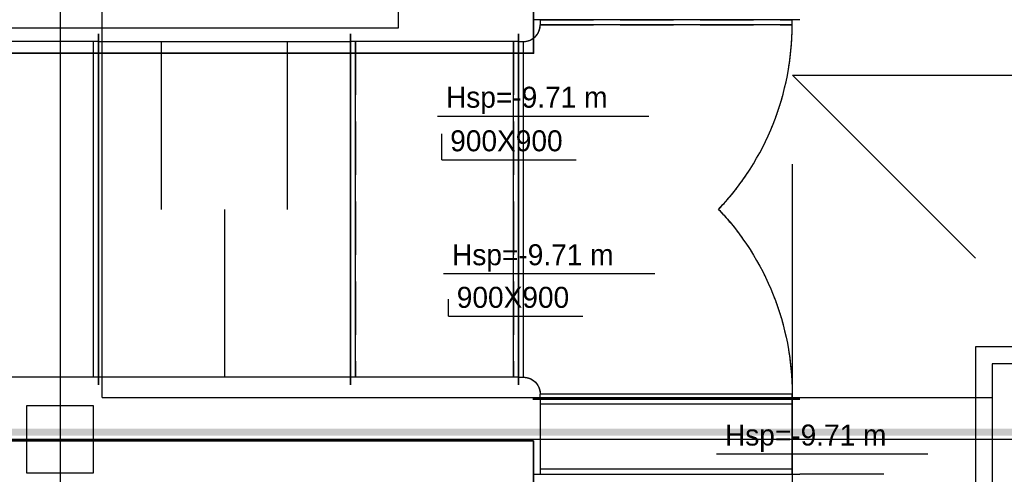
# Model space of a CAD drawing. Header units: centimetres. Extents: x -156440 to 298236, y -263599 to 81430.
# Tile 108 of 170: x 145784 to 151646, y -109440 to -106732. Entities that reach past the tile are written whole.
import ezdxf

# ---------------------------------------------------------------- set-up
doc = ezdxf.new("R2010")
doc.units = ezdxf.units.CM
doc.header["$LTSCALE"] = 50
doc.header["$PDMODE"] = 35
doc.header["$PDSIZE"] = 0.1
for name, pattern in [('01-101 Went PP Poziom -2$0$DASHDOT2', [12.7, 6.35, -3.175, 0, -3.175]), ('01-101 Went PP Poziom -2$0$Przekrój 3a-3a$0$HIDDEN', [9.525, 6.35, -3.175]), ('Kondygnacja -2$0$HIDDEN2', [4.7625, 3.175, -1.5875]), ('Osie rzutów$0$DASHDOT2', [12.7, 6.35, -3.175, 0, -3.175])]:
    doc.linetypes.add(name, pattern=pattern)
doc.layers.get('0').update_dxf_attribs({"color": 8})
doc.layers.get('DEFPOINTS').update_dxf_attribs({"color": 8})
for name, color, linetype in [('01-101 Went PP Poziom -2$0$L_linie przekrojowe', 213, 'Continuous'), ('01-101 Went PP Poziom -2$0$L_Nawiew', 3, 'Continuous'), ('01-101 Went PP Poziom -2$0$L_wymiary', 2, 'Continuous'), ('01-101 Went PP Poziom -2$0$L_Wywiew', 6, 'Continuous'), ('bgde-tekst', 7, 'Continuous'), ('bgde_centrale wentylacyjne', 3, 'Continuous'), ('Kondygnacja -2$0$ARCH_FUNDAMENTY_IST', 8, 'Continuous'), ('Kondygnacja -2$0$ARCH_KONSTR_POWYŻEJ RZUTU_IST', 8, 'Kondygnacja -2$0$HIDDEN2'), ('Kondygnacja -2$0$ARCH_ŻELBET_IST', 9, 'Continuous'), ('Osie rzutów$0$ARCH_INFO_OSIE_IST', 8, 'Osie rzutów$0$DASHDOT2')]:
    doc.layers.add(name, color=color, linetype=linetype)
doc.layers.add('01-101 Went PP Poziom -2$0$L_niedruk', color=6, linetype='Continuous', lineweight=13, plot=False)
for name, color, linetype, lineweight in [('bgde_fundamenty pod urządzenia', 7, 'Continuous', 35), ('Kondygnacja -2$0$_SP KORYTA', 8, 'Continuous', 25), ('Kondygnacja -2$0$ARCH_INFO_WYMIARY', 8, 'Continuous', 9)]:
    doc.layers.add(name, color=color, linetype=linetype, lineweight=lineweight)
doc.styles.add('Kondygnacja -2$0$Romans', font='Romans.shx', dxfattribs={"width": 0.7})
doc.dimstyles.new('Kondygnacja -2$0$Wymiary 1-100', dxfattribs={"dimtxt": 12, "dimasz": 10, "dimexe": 5, "dimexo": 0, "dimgap": 4, "dimtad": 1, "dimrnd": 0.5, "dimzin": 12, "dimdsep": 46, "dimtxsty": 'Kondygnacja -2$0$Romans', "dimblk": 'Kondygnacja -2$0$_Oblique', "dimcen": 10, "dimdle": 10, "dimclrt": 55, "dimazin": 0, "dimtfac": 1, "dimtmove": 1, "dimatfit": 3, "dimfxl": 0, "dimtolj": 1, "dimtzin": 0, "dimarcsym": 0})

# ---------------------------------------------------------------- blocks, each defined once
blk = doc.blocks.new('Osie rzutów')
at = {"layer": 'Osie rzutów$0$ARCH_INFO_OSIE_IST', "ltscale": 10}
for p, q in [((6860, 12510), (6860, 4623.26)), ((4436.04, 11000), (13655, 11000))]:
    blk.add_line(p, q, dxfattribs=at)
blk = doc.blocks.new('Kondygnacja -2$0$_Oblique')
at = {"color": 0, "linetype": 'ByBlock', "lineweight": -2}
blk.add_line((-0.5, -0.5), (0.5, 0.5), dxfattribs=at)
blk = doc.blocks.new('*D257')
at = {"layer": 'DEFPOINTS', "color": 0}
for p in [(153784.2, 8869), (153784.2, -130294.6), (150079.2, -130541.8)]:
    blk.add_point(p, dxfattribs=at)
at = {"layer": 'Kondygnacja -2$0$ARCH_INFO_WYMIARY', "color": 0, "lineweight": -2}
for p, q in [((150069.2, -130294.6), (153794.2, -130294.6)), ((150079.2, -130302.6), (150079.2, -130289.6)), ((153784.2, -130286.6), (153784.2, -130299.6))]:
    blk.add_line(p, q, dxfattribs=at)
at = {"layer": 'Kondygnacja -2$0$ARCH_INFO_WYMIARY', "color": 0, "lineweight": -2, "xscale": 10, "yscale": 10, "zscale": 10, "rotation": 180}
blk.add_blockref('Kondygnacja -2$0$_Oblique', (150079.2, -130294.6), dxfattribs=at)
at = {"layer": 'Kondygnacja -2$0$ARCH_INFO_WYMIARY', "color": 0, "lineweight": -2, "xscale": 10, "yscale": 10, "zscale": 10}
blk.add_blockref('Kondygnacja -2$0$_Oblique', (153784.2, -130294.6), dxfattribs=at)
at = {"layer": 'Kondygnacja -2$0$ARCH_INFO_WYMIARY', "color": 55, "insert": (151931.7, -130284.6), "char_height": 12, "attachment_point": 5, "style": 'Kondygnacja -2$0$Romans'}
blk.add_mtext('\\A1;3705', dxfattribs=at)
blk = doc.blocks.new('Kondygnacja -2$0$konstukcja stropu -2')
at = {"layer": 'Kondygnacja -2$0$ARCH_KONSTR_POWYŻEJ RZUTU_IST', "ltscale": 10}
for q in [(6885, 11575), (7415, 11025)]:
    blk.add_line((6885, 11025), q, dxfattribs=at)
blk = doc.blocks.new('*U377')
at = {"layer": '01-101 Went PP Poziom -2$0$L_Nawiew', "linetype": '01-101 Went PP Poziom -2$0$Przekrój 3a-3a$0$HIDDEN', "lineweight": -3}
for p, q in [((-1130, -685), (-1130, 815)), ((-1100, 815), (-1130, 815)), ((-1100, -685), (-1100, 815)), ((1100, 815), (1100, -685)), ((1130, 815), (1100, 815)), ((1130, 815), (1130, -685)), ((-1130, -685), (-1100, -685)), ((1130, -685), (1100, -685)), ((0, -785), (-1000, -785)), ((-1000, -815), (-1000, -785)), ((1000, -815), (-1000, -815)), ((1000, -785), (0, -785)), ((1000, -815), (1000, -785))]:
    blk.add_line(p, q, dxfattribs=at)
for major_axis, end_param in [((-1161.9, 1100), -0.812756), ((-1161.9, 1100), -0.812756), ((0, 100), 0), ((0, 100), 0)]:
    blk.add_ellipse((-1100, -785), major_axis=major_axis, ratio=1, start_param=-1.570796, end_param=end_param, dxfattribs=at)
at = {"layer": '01-101 Went PP Poziom -2$0$L_Nawiew', "linetype": '01-101 Went PP Poziom -2$0$Przekrój 3a-3a$0$HIDDEN', "lineweight": -3, "extrusion": (-2.01948e-28, 2.46519e-32, -1)}
for major_axis, end_param in [((1161.9, 1100), -0.812756), ((1161.9, 1100), -0.812756), ((0, 100), 0), ((0, 100), 0)]:
    blk.add_ellipse((1100, -785), major_axis=major_axis, ratio=1, start_param=-1.570796, end_param=end_param, dxfattribs=at)
at = {"layer": '01-101 Went PP Poziom -2$0$L_niedruk', "linetype": 'Continuous', "lineweight": -3}
for p, q in [((1045, -815), (-1045, -815)), ((1045, -815), (-1045, -815)), ((-1045, -815), (-1045, -815)), ((-1000, -815), (1000, -815)), ((-1000, -815), (-1000, -815)), ((1000, -815), (-1000, -815)), ((1000, -815), (-1000, -815)), ((-1000, -815), (1000, -815)), ((-1000, -815), (-1000, -815)), ((1000, -815), (1000, -815)), ((1000, -815), (1000, -815)), ((1045, -815), (1045, -815))]:
    blk.add_line(p, q, dxfattribs=at)
blk = doc.blocks.new('*U376')
at = {"layer": '01-101 Went PP Poziom -2$0$L_Nawiew', "linetype": '01-101 Went PP Poziom -2$0$Przekrój 3a-3a$0$HIDDEN', "lineweight": -3}
for p, q in [((-224, -750), (-224, 750)), ((224, 750), (-224, 750)), ((224, -750), (224, 750)), ((-224, -750), (224, -750))]:
    blk.add_line(p, q, dxfattribs=at)
blk = doc.blocks.new('*U375')
at = {"linetype": 'Continuous', "lineweight": -2}
for p, q in [((-750, 1045), (-750, 1045)), ((750, 1045), (750, 1045))]:
    blk.add_line(p, q, dxfattribs=at)
at = {"color": 0, "linetype": 'ByBlock', "lineweight": -2}
blk.add_line((750, 1000), (-750, 1000), dxfattribs=at)
at = {"linetype": 'Continuous', "lineweight": -3}
for p, q in [((-375, 1000), (-375, 1000)), ((375, 1000), (375, 1000))]:
    blk.add_line(p, q, dxfattribs=at)
at = {"layer": '01-101 Went PP Poziom -2$0$L_Nawiew', "linetype": '01-101 Went PP Poziom -2$0$Przekrój 3a-3a$0$HIDDEN', "lineweight": -3}
for p, q in [((-750, 1000), (-750, -1000)), ((750, 1000), (750, -1000)), ((-750, -1000), (750, -1000))]:
    blk.add_line(p, q, dxfattribs=at)
blk = doc.blocks.new('*U374')
at = {"linetype": 'Continuous', "lineweight": -2}
for p, q in [((-3222, 1000), (-3222, 1045)), ((-3222, 1000), (-3222, 1000)), ((-3222, -1045), (-3222, -1000))]:
    blk.add_line(p, q, dxfattribs=at)
at = {"color": 0, "linetype": 'ByBlock', "lineweight": -2}
blk.add_line((-3222, 1000), (3222, 1000), dxfattribs=at)
at = {"linetype": 'Continuous', "lineweight": -3}
blk.add_line((-3192, 1000), (-3192, 1000), dxfattribs=at)
at = {"layer": '01-101 Went PP Poziom -2$0$L_Nawiew', "linetype": '01-101 Went PP Poziom -2$0$Przekrój 3a-3a$0$HIDDEN', "lineweight": -3}
for p, q in [((-3222, 1000), (-3222, -1000)), ((-3222, -1000), (3222, -1000))]:
    blk.add_line(p, q, dxfattribs=at)
blk = doc.blocks.new('*U373')
at = {"color": 0, "linetype": 'ByBlock', "lineweight": -2}
for p, q in [((-500, 1000), (-470, 1000)), ((-470, 1000), (470, 1000)), ((470, 1000), (500, 1000))]:
    blk.add_line(p, q, dxfattribs=at)
at = {"linetype": 'Continuous', "lineweight": -3}
for p, q in [((-470, 1000), (-470, 1000)), ((470, 1000), (470, 1000))]:
    blk.add_line(p, q, dxfattribs=at)
at = {"linetype": 'Continuous', "lineweight": -2}
blk.add_line((500, 1045), (500, 1045), dxfattribs=at)
at = {"layer": '01-101 Went PP Poziom -2$0$L_Nawiew', "linetype": '01-101 Went PP Poziom -2$0$Przekrój 3a-3a$0$HIDDEN', "lineweight": -3}
for p, q in [((-500, 1000), (-500, -1000)), ((-470, 1000), (-470, -1000)), ((470, 1000), (470, -1000)), ((500, 1000), (500, -1000)), ((-500, -1000), (-470, -1000)), ((-470, -1000), (470, -1000)), ((470, -1000), (500, -1000))]:
    blk.add_line(p, q, dxfattribs=at)
at = {"layer": '01-101 Went PP Poziom -2$0$L_niedruk', "linetype": 'Continuous', "lineweight": -3}
for p, q in [((-500, -1045), (-500, 1045)), ((-500, -1045), (-500, 1045)), ((-500, 1045), (-500, 1045)), ((-500, 1000), (-500, -1000)), ((-500, 1000), (-500, 1000)), ((-500, -1000), (-500, 1000)), ((-500, -1000), (-500, 1000)), ((-500, 1000), (-500, -1000)), ((-500, 1000), (-500, 1000)), ((-500, -1000), (-500, -1000)), ((-500, -1000), (-500, -1000)), ((-500, -1045), (-500, -1045))]:
    blk.add_line(p, q, dxfattribs=at)
blk = doc.blocks.new('*U372')
at = {"linetype": 'Continuous', "lineweight": -2}
for p, q in [((-750, 1000), (-750, 1045)), ((-750, -1000), (-750, 1000)), ((750, 1045), (750, 1000)), ((750, 1000), (750, -1000)), ((-750, -1045), (-750, -1000)), ((750, -1000), (750, -1045))]:
    blk.add_line(p, q, dxfattribs=at)
at = {"color": 0, "linetype": 'ByBlock', "lineweight": -2}
for p, q in [((750, 1000), (-750, 1000)), ((-750, -1000), (750, -1000))]:
    blk.add_line(p, q, dxfattribs=at)
at = {"linetype": 'Continuous', "lineweight": -3}
for p, q in [((-375, 0), (-375, 1000)), ((375, 0), (375, 1000)), ((0, 0), (0, -1000))]:
    blk.add_line(p, q, dxfattribs=at)
blk = doc.blocks.new('*U371')
at = {"linetype": 'Continuous', "lineweight": -2}
for p, q in [((-3222.5, 1000), (-3222.5, 1045)), ((-3222.5, -1000), (-3222.5, 1000)), ((-3222.5, -1045), (-3222.5, -1000))]:
    blk.add_line(p, q, dxfattribs=at)
at = {"color": 0, "linetype": 'ByBlock', "lineweight": -2}
for p, q in [((-3222.5, 1000), (3222.5, 1000)), ((-3222.5, -1000), (3222.5, -1000))]:
    blk.add_line(p, q, dxfattribs=at)
at = {"linetype": 'Continuous', "lineweight": -3}
blk.add_line((-3192.5, -1000), (-3192.5, 1000), dxfattribs=at)
blk = doc.blocks.new('*U370')
at = {"color": 0, "linetype": 'ByBlock', "lineweight": -2}
for p, q in [((-500, 1000), (-470, 1000)), ((-470, 1000), (470, 1000)), ((470, 1000), (500, 1000)), ((-500, -1000), (-470, -1000)), ((-470, -1000), (470, -1000)), ((470, -1000), (500, -1000))]:
    blk.add_line(p, q, dxfattribs=at)
at = {"linetype": 'Continuous', "lineweight": -3}
for p, q in [((-470, -1000), (-470, 1000)), ((470, -1000), (470, 1000))]:
    blk.add_line(p, q, dxfattribs=at)
at = {"linetype": 'Continuous', "lineweight": -2}
for p, q in [((500, 1045), (500, 1000)), ((500, 1000), (500, -1000)), ((-500, -1045), (-500, -1045)), ((500, -1000), (500, -1045))]:
    blk.add_line(p, q, dxfattribs=at)
at = {"layer": '01-101 Went PP Poziom -2$0$L_niedruk', "linetype": 'Continuous', "lineweight": -3}
for p, q in [((-500, 1045), (-500, 1045)), ((-500, -1045), (-500, 1045)), ((-500, 1045), (-500, -1045)), ((-500, -1000), (-500, 1000)), ((-500, 1000), (-500, -1000)), ((-500, 1000), (-500, 1000)), ((-500, 1000), (-500, -1000)), ((-500, 1000), (-500, 1000)), ((-500, -1000), (-500, 1000)), ((-500, -1000), (-500, -1000)), ((-500, -1000), (-500, -1000)), ((-500, -1045), (-500, -1045))]:
    blk.add_line(p, q, dxfattribs=at)
at = {"layer": '01-101 Went PP Poziom -2$0$L_Wywiew', "linetype": '01-101 Went PP Poziom -2$0$Przekrój 3a-3a$0$HIDDEN', "lineweight": -3}
blk.add_line((-500, 1000), (-500, -1000), dxfattribs=at)
blk = doc.blocks.new('*U342')
at = {"linetype": 'Continuous', "lineweight": -2}
for p, q in [((-1130, 860), (-1130, 815)), ((1130, 815), (1130, 860)), ((-1130, 815), (-1130, -685)), ((1130, -685), (1130, 815)), ((-1130, -685), (-1130, -730)), ((1130, -730), (1130, -685)), ((-1045, -815), (-1000, -815)), ((-1000, -815), (1000, -815)), ((1000, -815), (1045, -815))]:
    blk.add_line(p, q, dxfattribs=at)
at = {"color": 0, "linetype": 'ByBlock', "lineweight": -2}
for p, q in [((-1100, 815), (-1130, 815)), ((1130, 815), (1100, 815)), ((-1130, -685), (-1100, -685)), ((1130, -685), (1100, -685)), ((-1000, -815), (-1000, -785)), ((1000, -815), (1000, -785))]:
    blk.add_line(p, q, dxfattribs=at)
at = {"linetype": 'Continuous', "lineweight": -3}
for p, q in [((-1100, 815), (-1100, -685)), ((1100, 815), (1100, -685)), ((0, -785), (-1000, -785)), ((1000, -785), (0, -785))]:
    blk.add_line(p, q, dxfattribs=at)
at = {"color": 0, "linetype": 'ByBlock', "lineweight": -2}
for major_axis, end_param in [((-1161.9, 1100), -0.812756), ((-1161.9, 1100), -0.812756), ((0, 100), 0), ((0, 100), 0)]:
    blk.add_ellipse((-1100, -785), major_axis=major_axis, ratio=1, start_param=-1.570796, end_param=end_param, dxfattribs=at)
at = {"color": 0, "linetype": 'ByBlock', "lineweight": -2, "extrusion": (-2.01948e-28, 2.46519e-32, -1)}
for major_axis, end_param in [((1161.9, 1100), -0.812756), ((1161.9, 1100), -0.812756), ((0, 100), 0), ((0, 100), 0)]:
    blk.add_ellipse((1100, -785), major_axis=major_axis, ratio=1, start_param=-1.570796, end_param=end_param, dxfattribs=at)
at = {"layer": '01-101 Went PP Poziom -2$0$L_niedruk', "linetype": 'Continuous', "lineweight": -3}
for p, q in [((-1045, -815), (-1045, -815)), ((1045, -815), (-1045, -815)), ((-1045, -815), (1045, -815)), ((1000, -815), (-1000, -815)), ((-1000, -815), (1000, -815)), ((-1000, -815), (-1000, -815)), ((-1000, -815), (1000, -815)), ((-1000, -815), (-1000, -815)), ((1000, -815), (-1000, -815)), ((1000, -815), (1000, -815)), ((1000, -815), (1000, -815)), ((1045, -815), (1045, -815))]:
    blk.add_line(p, q, dxfattribs=at)
blk = doc.blocks.new('*U334')
at = {"linetype": 'Continuous', "lineweight": -2}
for p, q in [((-224, 795), (-224, 750)), ((224, 750), (224, 795)), ((-224, 750), (-224, -750)), ((224, -750), (224, 750)), ((-224, -750), (-224, -795)), ((224, -795), (224, -750))]:
    blk.add_line(p, q, dxfattribs=at)
at = {"color": 0, "linetype": 'ByBlock', "lineweight": -2}
for p, q in [((224, 750), (-224, 750)), ((-224, -750), (224, -750))]:
    blk.add_line(p, q, dxfattribs=at)
at = {"linetype": 'Continuous', "lineweight": -3}
for p, q in [((-194, 750), (-194, -750)), ((194, 750), (194, -750))]:
    blk.add_line(p, q, dxfattribs=at)
blk = doc.blocks.new('*a645')
at = {"layer": 'bgde-tekst'}
blk.add_line((0, 0), (1258.3, 0), dxfattribs=at)
blk = doc.blocks.new('*a646')
at = {"layer": 'bgde-tekst'}
blk.add_line((0, 0), (1258.3, 0), dxfattribs=at)
blk = doc.blocks.new('*a647')
at = {"layer": 'bgde-tekst'}
blk.add_line((0, 0), (1258.3, 0), dxfattribs=at)
blk = doc.blocks.new('*a698')
at = {"layer": 'bgde-tekst'}
blk.add_line((0, 0), (800, 0), dxfattribs=at)
blk = doc.blocks.new('*a699')
at = {"layer": 'bgde-tekst'}
blk.add_line((0, 0), (800, 0), dxfattribs=at)

msp = doc.modelspace()

# ---------------------------------------------------------------- linework, layer by layer
at = {"layer": '01-101 Went PP Poziom -2$0$L_linie przekrojowe', "linetype": '01-101 Went PP Poziom -2$0$DASHDOT2', "const_width": 42}
msp.add_lwpolyline([(158744.191, -109189.666), (131343.514, -109189.93)], dxfattribs=at)
at = {"layer": '01-101 Went PP Poziom -2$0$L_wymiary'}
msp.add_line((150928.841, -109440.101, -8020), (150428.418, -109440.101, -8020), dxfattribs=at)
at = {"layer": 'bgde-tekst'}
for points in [[(148272.018, -107306.495), (148272.018, -107306.495), (148272.018, -107306.495)], [(148297.214, -107566.034), (148297.214, -107411.792), (148297.214, -107411.792)], [(148308.134, -108244.756), (148308.134, -108244.756), (148308.134, -108244.756)], [(149932.992, -109318.765), (149932.992, -109318.765), (149932.992, -109318.765)]]:
    msp.add_lwpolyline(points, dxfattribs=at)
at = {"layer": 'bgde-tekst', "elevation": -9204.945}
msp.add_lwpolyline([(148336.262, -108498.393), (148336.262, -108396.989), (148336.262, -108396.989)], dxfattribs=at)
at = {"layer": 'bgde_centrale wentylacyjne'}
msp.add_lwpolyline([(142848.669, -106781.097), (148038.669, -106781.097), (148038.669, -105041.097), (142848.669, -105041.097)], close=True, dxfattribs=at)
at = {"layer": 'bgde_fundamenty pod urządzenia'}
for points, elevation in [([(148843.669, -104791.935), (142443.602, -104791.935), (142443.602, -106931.935), (148843.669, -106931.935)], -12355), ([(148843.669, -109240.1), (142443.602, -109240.1), (142443.602, -111380.1), (148843.669, -111380.1)], -19489.999)]:
    msp.add_lwpolyline(points, close=True, dxfattribs=dict(at, elevation=elevation))
at = {"layer": 'Kondygnacja -2$0$ARCH_FUNDAMENTY_IST'}
for p, q in [((150384.241, -107062.937, -3480), (153664.241, -107062.937, -3480)), ((151474.241, -108152.937, -3480), (150384.241, -107062.937, -3480)), ((150384.241, -110871.769, -3480), (150384.241, -107591.769, -3480))]:
    msp.add_line(p, q, dxfattribs=at)
at = {"layer": 'Kondygnacja -2$0$ARCH_FUNDAMENTY_IST', "elevation": -3480}
msp.add_lwpolyline([(151474.241, -109781.769), (152574.241, -109781.769), (152574.241, -108681.769), (151474.241, -108681.769)], close=True, dxfattribs=at)
at = {"layer": 'Kondygnacja -2$0$ARCH_ŻELBET_IST', "ltscale": 4, "elevation": -3480}
for points in [[(151574.241, -109681.769), (152474.241, -109681.769), (152474.241, -108781.769), (151574.241, -108781.769)], [(145824.241, -109431.769), (146224.241, -109431.769), (146224.241, -109031.769), (145824.241, -109031.769)]]:
    msp.add_lwpolyline(points, close=True, dxfattribs=at)

# ---------------------------------------------------------------- block references
at = {"layer": '01-101 Went PP Poziom -2$0$L_Nawiew', "linetype": 'Continuous', "rotation": 270}
for name, p in [('*U377', (149568.418, -107862.101, -9479.916)), ('*U376', (149633.418, -109216.101, -9479.916))]:
    msp.add_blockref(name, p, dxfattribs=at)
at = {"layer": '01-101 Went PP Poziom -2$0$L_Nawiew', "linetype": 'Continuous', "extrusion": (-1.22465e-16, 0, -1)}
for name, p in [('*U374', (-143030.989, -107862.101, 9204.945)), ('*U375', (-147003.418, -107862.101, 9204.945)), ('*U373', (-148253.418, -107862.101, 9479.945))]:
    msp.add_blockref(name, p, dxfattribs=at)
at = {"layer": '01-101 Went PP Poziom -2$0$L_Wywiew', "linetype": 'Continuous', "rotation": 270}
for name, p in [('*U342', (149568.418, -107862.101, -8020)), ('*U334', (149633.418, -109216.101, -8020))]:
    msp.add_blockref(name, p, dxfattribs=at)
at = {"layer": '01-101 Went PP Poziom -2$0$L_Wywiew', "linetype": 'Continuous', "extrusion": (-1.22465e-16, 0, -1)}
for name, p in [('*U371', (-143031.028, -107862.15, 8019.48)), ('*U372', (-147003.418, -107862.15, 8019.48)), ('*U370', (-148253.418, -107862.15, 8020.48))]:
    msp.add_blockref(name, p, dxfattribs=at)
at = {"layer": 'bgde-tekst'}
for name, p in [('*a645', (148272.018, -107306.495)), ('*a699', (148297.214, -107566.034)), ('*a646', (148308.134, -108244.756)), ('*a698', (148336.262, -108498.393, -9204.945)), ('*a647', (149932.992, -109318.765))]:
    msp.add_blockref(name, p, dxfattribs=at)
at = {"layer": 'Kondygnacja -2$0$_SP KORYTA', "xscale": 10, "yscale": 10, "zscale": 10}
msp.add_blockref('Kondygnacja -2$0$konstukcja stropu -2', (77424.241, -219231.769, -3480), dxfattribs=at)
at = {"layer": 'Osie rzutów$0$ARCH_INFO_OSIE_IST', "xscale": 10, "yscale": 10, "zscale": 10}
msp.add_blockref('Osie rzutów', (77424.241, -219231.769), dxfattribs=at)

# ---------------------------------------------------------------- texts
at = {"layer": 'bgde-tekst'}
for s, p in [('Hsp=-9.71 m ', (148322.018, -107256.495)), ('900X900', (148347.214, -107516.034)), ('Hsp=-9.71 m ', (148358.134, -108194.756)), ('900X900', (148386.262, -108448.393, -9204.945)), ('Hsp=-9.71 m ', (149982.992, -109268.765))]:
    msp.add_text(s, height=125, dxfattribs=at).set_placement(p)

# ---------------------------------------------------------------- dimensions: what is measured, and where the dimension line sits
at = {"layer": 'Kondygnacja -2$0$ARCH_INFO_WYMIARY'}
dim = msp.add_linear_dim(base=(153784.241, -130294.603, -3480), p1=(150079.241, -130541.769, -3480), p2=(153784.241, 8869, -3480), dimstyle='Kondygnacja -2$0$Wymiary 1-100', dxfattribs=at)
dim.commit()
dim.dimension.update_dxf_attribs({"geometry": '*D257', "text_midpoint": (151931.741, -130284.603, -3480)})

doc.saveas('drawing.dxf')
